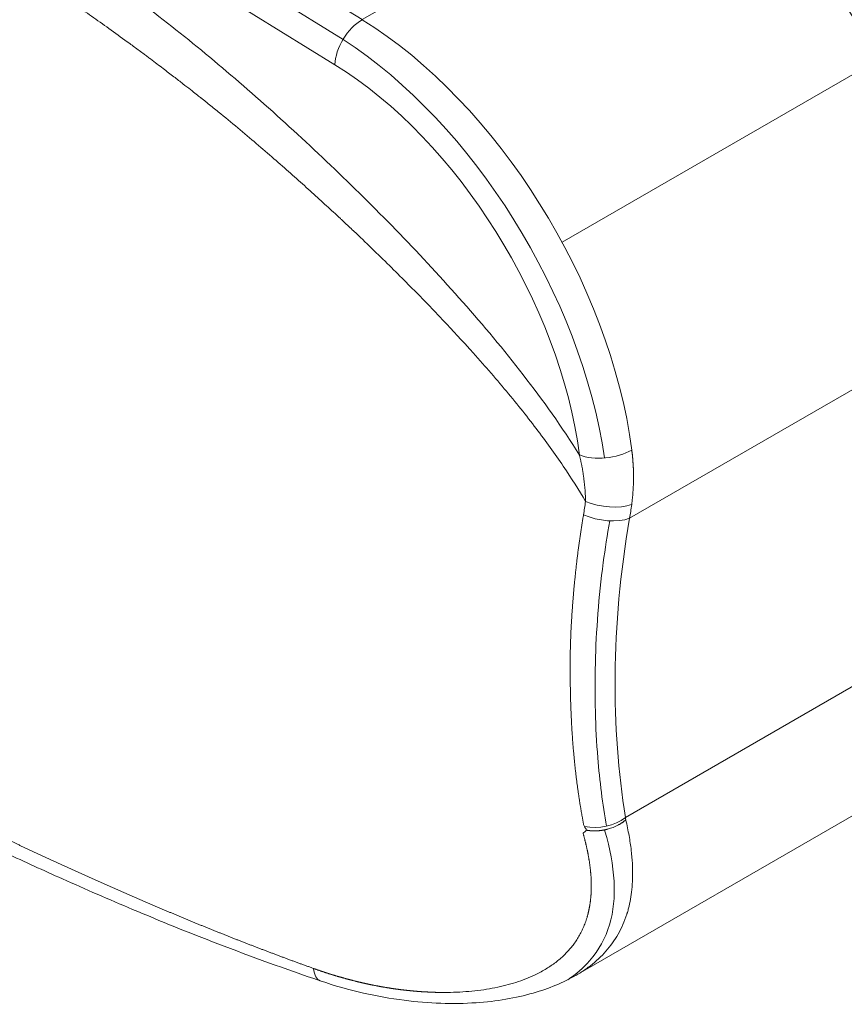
# Model space of a CAD drawing. Header units: millimetres. Extents: x 35469 to 44263, y -24881 to -16268.
# Tile 221 of 231: x 44177 to 44190, y -24541 to -24525. Entities that reach past the tile are written whole.
import ezdxf

# ---------------------------------------------------------------- set-up
doc = ezdxf.new("R2010")
doc.units = ezdxf.units.MM
doc.header["$LTSCALE"] = 0.3175
doc.layers.add('1轮廓实线层', color=7, linetype='Continuous', lineweight=18)

# ---------------------------------------------------------------- blocks, each defined once
blk = doc.blocks.new('MR20E-1840-Z')
at = {"layer": '1轮廓实线层'}
for p, q in [((15784.353, -10804.36), (15792.051, -10809.114)), ((15791.745, -10809.432), (15784.046, -10804.677)), ((15791.612, -10809.84), (15783.912, -10805.085)), ((15792.051, -10809.114), (15797.142, -10806.175)), ((15795.272, -10812.701), (15800.363, -10809.762)), ((15796.361, -10817.153), (15801.542, -10814.161)), ((15796.293, -10821.977), (15801.392, -10819.033)), ((15795.498, -10824.521), (15800.003, -10821.92))]:
    blk.add_line(p, q, dxfattribs=at)
for centre, major_axis, ratio, start_param, end_param in [((15796.983, -10811.346), (3.225, -5.586), 0.57735, 0.750563, 2.32136), ((15792.036, -10809.595), (-0.315, -0.51), 0.556892, 3.943812, 5.514608), ((15791.892, -10814.286), (-3.225, 5.586), 0.57735, 4.085948, 5.462952), ((15791.468, -10814.531), (3.225, -5.586), 0.57735, 0.96535, 2.295672), ((15791.468, -10814.531), (2.925, -5.066), 0.57735, 0.944356, 2.32136), ((15795.977, -10815.888), (-0.595, -0.076), 0.478683, 0.717607, 2.288403), ((15795.969, -10816.689), (-0.593, 0.088), 0.455169, 1.073592, 2.432704), ((15795.937, -10816.891), (-0.591, 0.103), 0.484191, 1.087196, 2.451673), ((15795.869, -10821.715), (-0.593, -0.094), 0.697352, 1.053384, 2.25172), ((15791.569, -10824.043), (0.192, 0.568), 0.417607, 2.406736, 3.1425)]:
    blk.add_ellipse(centre, major_axis=major_axis, ratio=ratio, start_param=start_param, end_param=end_param, dxfattribs=at)
for points, knots in [([(15778.365, -10802.572), (15779.85, -10803.348), (15781.334, -10804.169), (15784.3, -10805.931), (15785.781, -10806.881), (15788, -10808.457), (15788.735, -10809.011), (15790.186, -10810.206), (15790.903, -10810.847), (15792.317, -10812.205), (15793.008, -10812.913), (15794.006, -10814.045), (15794.332, -10814.434), (15794.963, -10815.25), (15795.271, -10815.681), (15795.552, -10816.133)], [0, 0, 0, 0, 0.25, 0.25, 0.5, 0.5, 0.625, 0.625, 0.75, 0.75, 0.875, 0.875, 0.9375, 0.9375, 1, 1, 1, 1]), ([(15795.651, -10816.885), (15795.544, -10816.7), (15795.425, -10816.509), (15795.159, -10816.116), (15795.013, -10815.914), (15794.696, -10815.497), (15794.525, -10815.283), (15794.249, -10814.954), (15794.154, -10814.842), (15794.007, -10814.674), (15793.932, -10814.589), (15793.843, -10814.489), (15793.798, -10814.439), (15793.775, -10814.414), (15793.764, -10814.401), (15793.758, -10814.395), (15793.755, -10814.392), (15793.754, -10814.39), (15793.753, -10814.39), (15793.753, -10814.389), (15793.752, -10814.389), (15793.752, -10814.389), (15793.752, -10814.389), (15793.752, -10814.389), (15793.752, -10814.389), (15793.609, -10814.231), (15793.457, -10814.068), (15793.138, -10813.732), (15792.97, -10813.559), (15792.618, -10813.204), (15792.434, -10813.022), (15792.146, -10812.743), (15792.048, -10812.649), (15791.898, -10812.506), (15791.822, -10812.435), (15791.732, -10812.351), (15791.687, -10812.308), (15791.664, -10812.287), (15791.653, -10812.277), (15791.647, -10812.271), (15791.644, -10812.269), (15791.643, -10812.267), (15791.642, -10812.267), (15791.642, -10812.266), (15791.641, -10812.266), (15791.641, -10812.266), (15791.641, -10812.266), (15791.641, -10812.266), (15791.641, -10812.266), (15791.57, -10812.199), (15791.495, -10812.131), (15791.342, -10811.991), (15791.263, -10811.919), (15791.1, -10811.772), (15791.016, -10811.697), (15790.844, -10811.544), (15790.755, -10811.465), (15790.572, -10811.306), (15790.478, -10811.225), (15790.285, -10811.06), (15790.186, -10810.976), (15789.984, -10810.807), (15789.88, -10810.721), (15789.72, -10810.59), (15789.666, -10810.546), (15789.584, -10810.48), (15789.543, -10810.447), (15789.495, -10810.408), (15789.47, -10810.389), (15789.458, -10810.379), (15789.452, -10810.374), (15789.449, -10810.372), (15789.447, -10810.371), (15789.447, -10810.37), (15789.446, -10810.37), (15789.446, -10810.37), (15789.446, -10810.37), (15789.446, -10810.369), (15789.446, -10810.369), (15789.446, -10810.369), (15789.428, -10810.355), (15789.383, -10810.319), (15789.289, -10810.245), (15789.168, -10810.151), (15789.021, -10810.037), (15788.905, -10809.948), (15788.78, -10809.853), (15788.713, -10809.802), (15788.624, -10809.735), (15788.597, -10809.715), (15788.568, -10809.693), (15788.557, -10809.685), (15788.555, -10809.684), (15788.554, -10809.683), (15788.554, -10809.683), (15788.554, -10809.683), (15788.554, -10809.683), (15788.554, -10809.683), (15788.553, -10809.683), (15788.551, -10809.681), (15788.546, -10809.677), (15788.515, -10809.654), (15788.433, -10809.593), (15788.356, -10809.537), (15788.102, -10809.351), (15787.909, -10809.212), (15787.634, -10809.018), (15787.544, -10808.955), (15787.414, -10808.865), (15787.35, -10808.821), (15787.276, -10808.77), (15787.24, -10808.745), (15787.222, -10808.733), (15787.213, -10808.727), (15787.209, -10808.724), (15787.206, -10808.722), (15787.205, -10808.722), (15787.205, -10808.721), (15787.204, -10808.721), (15787.204, -10808.721), (15787.204, -10808.721), (15787.204, -10808.721), (15787.204, -10808.721), (15787.084, -10808.639), (15786.949, -10808.547), (15786.649, -10808.344), (15786.484, -10808.234), (15786.214, -10808.056), (15786.12, -10807.994), (15785.925, -10807.867), (15785.824, -10807.802), (15785.614, -10807.668), (15785.505, -10807.599), (15785.281, -10807.457), (15785.165, -10807.384), (15784.926, -10807.234), (15784.803, -10807.158), (15784.661, -10807.07), (15784.643, -10807.059), (15784.625, -10807.048), (15784.623, -10807.046), (15784.622, -10807.046), (15784.622, -10807.046), (15784.622, -10807.046), (15784.622, -10807.046), (15784.622, -10807.046), (15784.622, -10807.046), (15784.622, -10807.046), (15784.622, -10807.046), (15784.621, -10807.046), (15784.62, -10807.045), (15784.613, -10807.041), (15784.596, -10807.03), (15784.573, -10807.016), (15784.52, -10806.983), (15784.473, -10806.954), (15784.355, -10806.882), (15784.285, -10806.84), (15784.123, -10806.741), (15784.03, -10806.685), (15783.822, -10806.56), (15783.706, -10806.491), (15783.453, -10806.34), (15783.316, -10806.259), (15783.093, -10806.128), (15783.016, -10806.083), (15782.896, -10806.013), (15782.835, -10805.978), (15782.762, -10805.935), (15782.725, -10805.914), (15782.707, -10805.903), (15782.698, -10805.898), (15782.693, -10805.895), (15782.691, -10805.894), (15782.689, -10805.893), (15782.689, -10805.893), (15782.689, -10805.893), (15782.688, -10805.893), (15782.688, -10805.893), (15782.688, -10805.893), (15782.688, -10805.893), (15782.429, -10805.743), (15782.179, -10805.6), (15781.698, -10805.327), (15781.466, -10805.197), (15781.022, -10804.949), (15780.809, -10804.83), (15780.4, -10804.605), (15780.205, -10804.498), (15779.833, -10804.295), (15779.655, -10804.198), (15779.317, -10804.016), (15779.157, -10803.929), (15778.853, -10803.767), (15778.71, -10803.69), (15778.44, -10803.546), (15778.314, -10803.479), (15778.195, -10803.417)], [0, 0, 0, 0, 0.03125, 0.03125, 0.0625, 0.0625, 0.09375, 0.09375, 0.109375, 0.109375, 0.117187, 0.121094, 0.123047, 0.124023, 0.124512, 0.124756, 0.124878, 0.124939, 0.124969, 0.124985, 0.124992, 0.124996, 0.124998, 0.124998, 0.125, 0.125, 0.15625, 0.15625, 0.1875, 0.1875, 0.21875, 0.21875, 0.234375, 0.234375, 0.242187, 0.246094, 0.248047, 0.249023, 0.249512, 0.249756, 0.249878, 0.249939, 0.249969, 0.249985, 0.249992, 0.249996, 0.249998, 0.249998, 0.25, 0.25, 0.265625, 0.265625, 0.28125, 0.28125, 0.296875, 0.296875, 0.3125, 0.3125, 0.328125, 0.328125, 0.34375, 0.34375, 0.359375, 0.359375, 0.367187, 0.367187, 0.371094, 0.373047, 0.374023, 0.374512, 0.374756, 0.374878, 0.374939, 0.374969, 0.374985, 0.374992, 0.374996, 0.374998, 0.374998, 0.375, 0.375, 0.382812, 0.390625, 0.398437, 0.40625, 0.414062, 0.414062, 0.421875, 0.421875, 0.423828, 0.424805, 0.424927, 0.424988, 0.424995, 0.424999, 0.424999, 0.425003, 0.425003, 0.425018, 0.425049, 0.425293, 0.425781, 0.429687, 0.4375, 0.4375, 0.46875, 0.46875, 0.484375, 0.484375, 0.492187, 0.496094, 0.498047, 0.499023, 0.499512, 0.499756, 0.499878, 0.499939, 0.499969, 0.499985, 0.499992, 0.499996, 0.499996, 0.5, 0.5, 0.53125, 0.53125, 0.5625, 0.5625, 0.578125, 0.578125, 0.59375, 0.59375, 0.609375, 0.609375, 0.625, 0.625, 0.640625, 0.640625, 0.642578, 0.642822, 0.642853, 0.642857, 0.642857, 0.642859, 0.642859, 0.64286, 0.642868, 0.642883, 0.642944, 0.643066, 0.643555, 0.644531, 0.648437, 0.65625, 0.65625, 0.671875, 0.671875, 0.6875, 0.6875, 0.703125, 0.703125, 0.71875, 0.71875, 0.734375, 0.734375, 0.742187, 0.742187, 0.746094, 0.748047, 0.749023, 0.749512, 0.749756, 0.749878, 0.749939, 0.749969, 0.749985, 0.749992, 0.749996, 0.749998, 0.749998, 0.75, 0.75, 0.78125, 0.78125, 0.8125, 0.8125, 0.84375, 0.84375, 0.875, 0.875, 0.90625, 0.90625, 0.9375, 0.9375, 0.96875, 0.96875, 1, 1, 1, 1]), ([(15801.673, -10813.979), (15801.677, -10813.863), (15801.677, -10813.523), (15801.631, -10812.94), (15801.506, -10812.227), (15801.313, -10811.501), (15801.056, -10810.773), (15800.738, -10810.055), (15800.365, -10809.356), (15799.942, -10808.686), (15799.475, -10808.056), (15798.972, -10807.473), (15798.437, -10806.949), (15797.9, -10806.505), (15797.54, -10806.259), (15797.368, -10806.153)], [0, 0, 0, 0, 0.042859, 0.123585, 0.204231, 0.284754, 0.36515, 0.445449, 0.525694, 0.605934, 0.686214, 0.766578, 0.847081, 0.927773, 1, 1, 1, 1]), ([(15796.396, -10816.052), (15796.396, -10816.056), (15796.397, -10816.063), (15796.398, -10816.074), (15796.4, -10816.086), (15796.401, -10816.097), (15796.402, -10816.108), (15796.404, -10816.119), (15796.405, -10816.13), (15796.406, -10816.141), (15796.407, -10816.152), (15796.408, -10816.163), (15796.409, -10816.174), (15796.41, -10816.186), (15796.411, -10816.197), (15796.412, -10816.208), (15796.413, -10816.219), (15796.414, -10816.23), (15796.415, -10816.241), (15796.415, -10816.252), (15796.416, -10816.263), (15796.417, -10816.274), (15796.418, -10816.285), (15796.418, -10816.296), (15796.419, -10816.307), (15796.419, -10816.318), (15796.42, -10816.328), (15796.421, -10816.339), (15796.421, -10816.35), (15796.421, -10816.361), (15796.422, -10816.372), (15796.422, -10816.383), (15796.422, -10816.394), (15796.423, -10816.405), (15796.423, -10816.416), (15796.423, -10816.427), (15796.423, -10816.437), (15796.424, -10816.448), (15796.424, -10816.459), (15796.424, -10816.47), (15796.424, -10816.481), (15796.424, -10816.495), (15796.424, -10816.514), (15796.423, -10816.536), (15796.423, -10816.558), (15796.422, -10816.581), (15796.422, -10816.603), (15796.421, -10816.625), (15796.42, -10816.647), (15796.419, -10816.669), (15796.418, -10816.691), (15796.416, -10816.713), (15796.414, -10816.735), (15796.413, -10816.757), (15796.411, -10816.779), (15796.409, -10816.801), (15796.407, -10816.823), (15796.404, -10816.845), (15796.402, -10816.867), (15796.399, -10816.889), (15796.397, -10816.911), (15796.395, -10816.925), (15796.394, -10816.932)], [0, 0, 0, 0, 0.012755, 0.025497, 0.038225, 0.050939, 0.063639, 0.076326, 0.089, 0.10166, 0.114307, 0.12694, 0.13956, 0.152167, 0.16476, 0.17734, 0.189908, 0.202462, 0.215003, 0.227531, 0.240047, 0.252549, 0.265039, 0.277516, 0.28998, 0.302432, 0.314871, 0.327298, 0.339712, 0.352114, 0.364503, 0.37688, 0.389245, 0.401598, 0.413938, 0.426267, 0.438583, 0.450888, 0.46318, 0.475461, 0.48773, 0.499987, 0.525269, 0.550518, 0.575735, 0.60092, 0.626074, 0.651198, 0.676291, 0.701355, 0.72639, 0.751396, 0.776374, 0.801325, 0.826248, 0.851145, 0.876016, 0.900862, 0.925683, 0.950479, 0.975251, 1, 1, 1, 1]), ([(15795.651, -10816.885), (15795.651, -10816.883), (15795.651, -10816.879), (15795.651, -10816.871), (15795.65, -10816.857), (15795.649, -10816.829), (15795.648, -10816.789), (15795.645, -10816.742), (15795.642, -10816.695), (15795.638, -10816.647), (15795.634, -10816.6), (15795.628, -10816.553), (15795.623, -10816.515), (15795.619, -10816.484), (15795.616, -10816.462), (15795.613, -10816.441), (15795.61, -10816.419), (15795.606, -10816.397), (15795.603, -10816.375), (15795.599, -10816.353), (15795.595, -10816.331), (15795.591, -10816.309), (15795.586, -10816.287), (15795.582, -10816.265), (15795.577, -10816.243), (15795.573, -10816.221), (15795.568, -10816.199), (15795.563, -10816.177), (15795.558, -10816.155), (15795.554, -10816.14), (15795.552, -10816.133)], [0, 0, 0, 0, 0.007837, 0.015675, 0.031347, 0.062678, 0.125286, 0.187812, 0.250327, 0.312598, 0.374976, 0.437448, 0.500003, 0.528985, 0.558025, 0.587123, 0.616278, 0.645488, 0.674753, 0.704072, 0.733444, 0.762868, 0.792342, 0.821867, 0.85144, 0.881061, 0.910728, 0.940441, 0.970199, 1, 1, 1, 1]), ([(15795.622, -10822.102), (15795.621, -10822.095), (15795.618, -10822.082), (15795.614, -10822.062), (15795.611, -10822.041), (15795.607, -10822.02), (15795.603, -10821.998), (15795.599, -10821.976), (15795.595, -10821.954), (15795.591, -10821.931), (15795.586, -10821.908), (15795.582, -10821.884), (15795.578, -10821.859), (15795.574, -10821.835), (15795.57, -10821.809), (15795.566, -10821.784), (15795.561, -10821.758), (15795.557, -10821.731), (15795.553, -10821.704), (15795.548, -10821.676), (15795.544, -10821.648), (15795.54, -10821.619), (15795.536, -10821.59), (15795.531, -10821.561), (15795.527, -10821.53), (15795.523, -10821.5), (15795.519, -10821.469), (15795.515, -10821.437), (15795.51, -10821.405), (15795.506, -10821.372), (15795.502, -10821.339), (15795.498, -10821.305), (15795.494, -10821.271), (15795.49, -10821.236), (15795.486, -10821.2), (15795.482, -10821.164), (15795.478, -10821.128), (15795.474, -10821.091), (15795.47, -10821.053), (15795.467, -10821.015), (15795.463, -10820.977), (15795.459, -10820.936), (15795.455, -10820.893), (15795.452, -10820.848), (15795.448, -10820.803), (15795.444, -10820.758), (15795.441, -10820.713), (15795.438, -10820.667), (15795.435, -10820.622), (15795.432, -10820.576), (15795.429, -10820.529), (15795.427, -10820.483), (15795.424, -10820.436), (15795.422, -10820.39), (15795.42, -10820.342), (15795.418, -10820.295), (15795.416, -10820.248), (15795.414, -10820.2), (15795.412, -10820.152), (15795.411, -10820.104), (15795.409, -10820.056), (15795.408, -10820.008), (15795.407, -10819.959), (15795.406, -10819.91), (15795.405, -10819.861), (15795.404, -10819.812), (15795.403, -10819.763), (15795.402, -10819.719), (15795.402, -10819.683), (15795.402, -10819.652), (15795.401, -10819.621), (15795.401, -10819.59), (15795.401, -10819.56), (15795.401, -10819.529), (15795.402, -10819.498), (15795.402, -10819.467), (15795.402, -10819.436), (15795.402, -10819.404), (15795.403, -10819.373), (15795.403, -10819.342), (15795.404, -10819.311), (15795.405, -10819.279), (15795.406, -10819.248), (15795.407, -10819.216), (15795.408, -10819.185), (15795.409, -10819.153), (15795.41, -10819.122), (15795.411, -10819.09), (15795.412, -10819.058), (15795.413, -10819.026), (15795.415, -10818.995), (15795.416, -10818.963), (15795.418, -10818.931), (15795.42, -10818.899), (15795.421, -10818.867), (15795.423, -10818.834), (15795.425, -10818.802), (15795.427, -10818.77), (15795.429, -10818.738), (15795.431, -10818.705), (15795.433, -10818.673), (15795.435, -10818.641), (15795.438, -10818.608), (15795.44, -10818.576), (15795.443, -10818.543), (15795.445, -10818.51), (15795.448, -10818.478), (15795.45, -10818.445), (15795.453, -10818.412), (15795.456, -10818.379), (15795.459, -10818.346), (15795.461, -10818.314), (15795.464, -10818.281), (15795.468, -10818.246), (15795.471, -10818.209), (15795.475, -10818.17), (15795.479, -10818.131), (15795.483, -10818.092), (15795.487, -10818.054), (15795.491, -10818.015), (15795.495, -10817.977), (15795.499, -10817.939), (15795.503, -10817.901), (15795.508, -10817.863), (15795.512, -10817.825), (15795.517, -10817.787), (15795.522, -10817.75), (15795.526, -10817.712), (15795.531, -10817.675), (15795.536, -10817.638), (15795.541, -10817.601), (15795.546, -10817.564), (15795.551, -10817.527), (15795.556, -10817.491), (15795.562, -10817.454), (15795.567, -10817.418), (15795.572, -10817.381), (15795.578, -10817.345), (15795.583, -10817.309), (15795.589, -10817.273), (15795.594, -10817.238), (15795.6, -10817.202), (15795.606, -10817.167), (15795.612, -10817.131), (15795.616, -10817.108), (15795.618, -10817.096)], [0, 0, 0, 0, 0.004398, 0.008887, 0.013469, 0.018142, 0.022909, 0.027769, 0.032723, 0.03777, 0.042913, 0.04815, 0.053483, 0.058912, 0.064438, 0.07006, 0.075778, 0.081595, 0.087509, 0.093521, 0.099632, 0.105842, 0.11215, 0.118558, 0.125066, 0.131673, 0.138381, 0.145189, 0.152098, 0.159107, 0.166218, 0.17343, 0.180743, 0.188158, 0.195675, 0.203293, 0.211013, 0.218835, 0.226759, 0.234785, 0.242913, 0.251142, 0.260448, 0.269784, 0.279148, 0.288542, 0.297963, 0.307411, 0.316885, 0.326385, 0.335909, 0.345458, 0.35503, 0.364624, 0.374241, 0.383878, 0.393537, 0.403215, 0.412912, 0.422627, 0.43236, 0.442111, 0.451877, 0.46166, 0.471457, 0.481269, 0.491095, 0.500934, 0.506999, 0.51307, 0.519148, 0.525233, 0.531324, 0.537422, 0.543526, 0.549636, 0.555752, 0.561874, 0.568002, 0.574136, 0.580276, 0.58642, 0.592571, 0.598726, 0.604887, 0.611053, 0.617224, 0.623399, 0.629579, 0.635764, 0.641954, 0.648148, 0.654346, 0.660548, 0.666754, 0.672965, 0.679179, 0.685396, 0.691618, 0.697843, 0.704071, 0.710302, 0.716536, 0.722774, 0.729014, 0.735257, 0.741503, 0.747752, 0.754002, 0.760255, 0.76651, 0.772768, 0.779027, 0.785288, 0.79267, 0.800022, 0.807344, 0.814637, 0.821901, 0.829134, 0.836337, 0.84351, 0.850653, 0.857766, 0.864848, 0.8719, 0.878921, 0.885911, 0.892871, 0.8998, 0.906698, 0.913565, 0.920401, 0.927206, 0.93398, 0.940723, 0.947435, 0.954115, 0.960764, 0.967382, 0.973969, 0.980524, 0.987047, 0.993539, 1, 1, 1, 1]), ([(15795.987, -10822.118), (15795.926, -10821.762), (15795.879, -10821.394), (15795.809, -10820.527), (15795.795, -10820.018), (15795.822, -10818.963), (15795.863, -10818.423), (15795.965, -10817.646), (15796, -10817.421), (15796.04, -10817.194)], [0, 0, 0, 0, 0.24498, 0.24498, 0.559503, 0.559503, 0.874027, 0.874027, 1, 1, 1, 1]), ([(15796.361, -10817.153), (15796.205, -10818.043), (15796.136, -10818.881), (15796.12, -10820.486), (15796.177, -10821.249), (15796.293, -10821.977)], [0, 0, 0, 0, 0.5, 0.5, 1, 1, 1, 1]), ([(15781.101, -10819.688), (15781.117, -10819.697), (15781.149, -10819.714), (15781.198, -10819.74), (15781.247, -10819.766), (15781.295, -10819.792), (15781.344, -10819.818), (15781.394, -10819.843), (15781.443, -10819.869), (15781.492, -10819.895), (15781.542, -10819.922), (15781.591, -10819.948), (15781.641, -10819.974), (15781.691, -10820), (15781.741, -10820.027), (15781.791, -10820.053), (15781.842, -10820.079), (15781.892, -10820.106), (15781.943, -10820.133), (15781.994, -10820.159), (15782.045, -10820.186), (15782.096, -10820.213), (15782.147, -10820.24), (15782.198, -10820.267), (15782.25, -10820.294), (15782.297, -10820.319), (15782.339, -10820.341), (15782.376, -10820.36), (15782.414, -10820.38), (15782.452, -10820.4), (15782.49, -10820.42), (15782.528, -10820.44), (15782.567, -10820.46), (15782.607, -10820.481), (15782.646, -10820.501), (15782.686, -10820.522), (15782.727, -10820.543), (15782.767, -10820.564), (15782.808, -10820.585), (15782.85, -10820.606), (15782.892, -10820.628), (15782.934, -10820.649), (15782.976, -10820.671), (15783.019, -10820.693), (15783.062, -10820.715), (15783.106, -10820.737), (15783.15, -10820.76), (15783.194, -10820.783), (15783.238, -10820.805), (15783.283, -10820.828), (15783.329, -10820.851), (15783.375, -10820.875), (15783.421, -10820.898), (15783.467, -10820.922), (15783.538, -10820.958), (15783.632, -10821.005), (15783.75, -10821.065), (15783.868, -10821.125), (15783.986, -10821.184), (15784.103, -10821.243), (15784.221, -10821.302), (15784.339, -10821.361), (15784.457, -10821.42), (15784.575, -10821.478), (15784.693, -10821.537), (15784.81, -10821.595), (15784.928, -10821.653), (15785.046, -10821.711), (15785.163, -10821.768), (15785.281, -10821.826), (15785.399, -10821.883), (15785.516, -10821.94), (15785.633, -10821.996), (15785.751, -10822.053), (15785.868, -10822.109), (15785.961, -10822.154), (15786.031, -10822.187), (15786.076, -10822.209), (15786.122, -10822.23), (15786.168, -10822.252), (15786.213, -10822.274), (15786.259, -10822.296), (15786.305, -10822.317), (15786.351, -10822.339), (15786.397, -10822.361), (15786.443, -10822.382), (15786.489, -10822.404), (15786.535, -10822.426), (15786.582, -10822.448), (15786.628, -10822.469), (15786.674, -10822.491), (15786.721, -10822.513), (15786.768, -10822.534), (15786.814, -10822.556), (15786.861, -10822.578), (15786.908, -10822.599), (15786.955, -10822.621), (15787.001, -10822.643), (15787.048, -10822.665), (15787.096, -10822.686), (15787.143, -10822.708), (15787.19, -10822.73), (15787.237, -10822.751), (15787.285, -10822.773), (15787.332, -10822.795), (15787.38, -10822.816), (15787.427, -10822.838), (15787.475, -10822.859), (15787.522, -10822.881), (15787.57, -10822.903), (15787.618, -10822.924), (15787.666, -10822.946), (15787.714, -10822.967), (15787.762, -10822.989), (15787.811, -10823.011), (15787.859, -10823.032), (15787.907, -10823.054), (15787.956, -10823.075), (15788.004, -10823.097), (15788.053, -10823.118), (15788.101, -10823.14), (15788.15, -10823.161), (15788.199, -10823.182), (15788.248, -10823.204), (15788.297, -10823.225), (15788.346, -10823.247), (15788.395, -10823.268), (15788.444, -10823.289), (15788.493, -10823.311), (15788.543, -10823.332), (15788.592, -10823.353), (15788.642, -10823.374), (15788.691, -10823.396), (15788.741, -10823.417), (15788.791, -10823.438), (15788.841, -10823.459), (15788.891, -10823.48), (15788.941, -10823.501), (15788.991, -10823.522), (15789.041, -10823.543), (15789.091, -10823.564), (15789.141, -10823.585), (15789.192, -10823.606), (15789.242, -10823.627), (15789.293, -10823.648), (15789.343, -10823.669), (15789.394, -10823.69), (15789.445, -10823.711), (15789.496, -10823.731), (15789.547, -10823.752), (15789.598, -10823.773), (15789.649, -10823.793), (15789.7, -10823.814), (15789.751, -10823.834), (15789.802, -10823.855), (15789.854, -10823.875), (15789.905, -10823.896), (15789.957, -10823.916), (15790.008, -10823.937), (15790.06, -10823.957), (15790.112, -10823.977), (15790.164, -10823.997), (15790.216, -10824.018), (15790.268, -10824.038), (15790.32, -10824.058), (15790.372, -10824.078), (15790.424, -10824.098), (15790.476, -10824.118), (15790.528, -10824.138), (15790.581, -10824.157), (15790.633, -10824.177), (15790.686, -10824.197), (15790.738, -10824.217), (15790.791, -10824.236), (15790.843, -10824.256), (15790.896, -10824.276), (15790.949, -10824.295), (15791.002, -10824.314), (15791.055, -10824.334), (15791.108, -10824.353), (15791.161, -10824.372), (15791.214, -10824.392), (15791.249, -10824.404), (15791.267, -10824.411)], [0, 0, 0, 0, 0.005063, 0.010138, 0.015227, 0.020328, 0.025442, 0.030569, 0.035709, 0.040862, 0.046028, 0.051207, 0.056399, 0.061604, 0.066822, 0.072053, 0.077296, 0.082553, 0.087823, 0.093106, 0.098401, 0.10371, 0.109031, 0.114365, 0.119712, 0.125072, 0.128903, 0.132768, 0.136665, 0.140595, 0.144559, 0.148557, 0.152588, 0.156652, 0.160751, 0.164883, 0.16905, 0.173251, 0.177486, 0.181756, 0.18606, 0.1904, 0.194774, 0.199184, 0.203628, 0.208109, 0.212624, 0.217176, 0.221763, 0.226387, 0.231047, 0.235743, 0.240475, 0.245245, 0.250051, 0.262124, 0.274184, 0.286229, 0.298258, 0.310271, 0.322267, 0.334246, 0.346207, 0.358149, 0.370072, 0.381974, 0.393856, 0.405717, 0.417555, 0.429371, 0.441163, 0.452931, 0.464675, 0.476393, 0.488086, 0.499751, 0.504274, 0.508801, 0.513332, 0.517866, 0.522403, 0.526944, 0.531488, 0.536036, 0.540587, 0.545142, 0.5497, 0.554262, 0.558827, 0.563395, 0.567967, 0.572542, 0.577121, 0.581703, 0.586288, 0.590876, 0.595468, 0.600063, 0.604662, 0.609263, 0.613868, 0.618477, 0.623088, 0.627703, 0.632321, 0.636942, 0.641566, 0.646194, 0.650824, 0.655458, 0.660095, 0.664735, 0.669378, 0.674025, 0.678674, 0.683327, 0.687982, 0.692641, 0.697302, 0.701967, 0.706635, 0.711306, 0.715979, 0.720656, 0.725335, 0.730017, 0.734702, 0.73939, 0.744081, 0.748774, 0.753469, 0.758168, 0.762869, 0.767572, 0.772278, 0.776986, 0.781697, 0.78641, 0.791125, 0.795842, 0.800562, 0.805284, 0.810008, 0.814734, 0.819463, 0.824193, 0.828925, 0.833659, 0.838395, 0.843133, 0.847872, 0.852614, 0.857356, 0.8621, 0.866846, 0.871593, 0.876341, 0.881091, 0.885841, 0.890593, 0.895345, 0.900099, 0.904853, 0.909608, 0.914364, 0.91912, 0.923877, 0.928634, 0.933392, 0.93815, 0.942908, 0.947666, 0.952424, 0.957182, 0.961941, 0.966699, 0.971457, 0.976215, 0.980972, 0.98573, 0.990487, 0.995244, 1, 1, 1, 1]), ([(15781.224, -10819.996), (15781.633, -10820.213), (15782.392, -10820.613), (15783.447, -10821.155), (15784.319, -10821.592), (15785.021, -10821.937), (15785.664, -10822.246), (15786.378, -10822.584), (15787.286, -10822.999), (15788.417, -10823.492), (15789.793, -10824.05), (15790.817, -10824.42), (15791.377, -10824.611)], [0, 0, 0, 0, 0.128746, 0.237686, 0.326906, 0.396357, 0.451176, 0.52097, 0.61051, 0.719972, 0.849629, 1, 1, 1, 1]), ([(15796.298, -10822.016), (15796.319, -10822.104), (15796.337, -10822.189), (15796.366, -10822.351), (15796.378, -10822.429), (15796.396, -10822.579), (15796.402, -10822.651), (15796.409, -10822.788), (15796.41, -10822.853), (15796.409, -10822.979), (15796.406, -10823.038), (15796.396, -10823.152), (15796.389, -10823.206), (15796.373, -10823.31), (15796.363, -10823.359), (15796.347, -10823.429), (15796.338, -10823.463), (15796.327, -10823.501), (15796.321, -10823.52), (15796.318, -10823.529), (15796.317, -10823.534), (15796.316, -10823.536), (15796.316, -10823.537), (15796.315, -10823.538), (15796.315, -10823.538), (15796.315, -10823.538), (15796.315, -10823.538), (15796.315, -10823.538), (15796.315, -10823.538), (15796.315, -10823.538), (15796.279, -10823.652), (15796.232, -10823.758), (15796.12, -10823.956), (15796.054, -10824.048), (15795.904, -10824.218), (15795.821, -10824.296), (15795.683, -10824.402), (15795.636, -10824.435), (15795.561, -10824.483), (15795.532, -10824.501), (15795.503, -10824.518), (15795.5, -10824.52)], [0, 0, 0, 0, 0.064241, 0.064241, 0.128481, 0.128481, 0.192722, 0.192722, 0.256962, 0.256962, 0.321203, 0.321203, 0.385443, 0.385443, 0.449684, 0.449684, 0.481804, 0.497864, 0.505894, 0.509909, 0.511917, 0.51292, 0.513422, 0.513673, 0.513799, 0.513861, 0.513893, 0.513908, 0.513908, 0.513924, 0.513924, 0.642405, 0.642405, 0.770886, 0.770886, 0.899367, 0.899367, 0.963608, 0.963608, 0.995728, 1, 1, 1, 1]), ([(15795.667, -10822.182), (15795.669, -10822.182), (15795.671, -10822.183), (15795.676, -10822.184), (15795.68, -10822.184), (15795.684, -10822.185), (15795.688, -10822.186), (15795.692, -10822.186), (15795.697, -10822.187), (15795.701, -10822.187), (15795.705, -10822.188), (15795.71, -10822.188), (15795.714, -10822.189), (15795.719, -10822.189), (15795.723, -10822.19), (15795.728, -10822.19), (15795.733, -10822.191), (15795.737, -10822.191), (15795.742, -10822.191), (15795.747, -10822.192), (15795.751, -10822.192), (15795.756, -10822.192), (15795.761, -10822.192), (15795.766, -10822.193), (15795.77, -10822.193), (15795.775, -10822.193), (15795.78, -10822.193), (15795.785, -10822.193), (15795.79, -10822.193), (15795.795, -10822.193), (15795.8, -10822.193), (15795.805, -10822.193), (15795.81, -10822.193), (15795.816, -10822.193), (15795.821, -10822.193), (15795.826, -10822.193), (15795.831, -10822.192), (15795.836, -10822.192), (15795.842, -10822.192), (15795.847, -10822.191), (15795.852, -10822.191), (15795.858, -10822.191), (15795.863, -10822.19), (15795.868, -10822.19), (15795.874, -10822.189), (15795.879, -10822.189), (15795.885, -10822.188), (15795.89, -10822.187), (15795.896, -10822.187), (15795.901, -10822.186), (15795.907, -10822.185), (15795.912, -10822.185), (15795.918, -10822.184), (15795.923, -10822.183), (15795.929, -10822.182), (15795.935, -10822.181), (15795.94, -10822.18), (15795.946, -10822.179), (15795.952, -10822.178), (15795.957, -10822.177), (15795.963, -10822.176), (15795.969, -10822.174), (15795.974, -10822.173), (15795.98, -10822.172), (15795.986, -10822.17), (15795.992, -10822.169), (15795.997, -10822.168), (15796.012, -10822.164), (15796.038, -10822.156), (15796.076, -10822.144), (15796.118, -10822.127), (15796.153, -10822.111), (15796.18, -10822.097), (15796.196, -10822.088), (15796.211, -10822.079), (15796.225, -10822.07), (15796.238, -10822.062), (15796.25, -10822.054), (15796.26, -10822.046), (15796.269, -10822.039), (15796.278, -10822.033), (15796.285, -10822.027), (15796.292, -10822.021), (15796.296, -10822.018), (15796.298, -10822.016)], [0, 0, 0, 0, 0.006402, 0.012842, 0.019319, 0.025834, 0.032386, 0.038976, 0.045603, 0.052268, 0.05897, 0.06571, 0.072487, 0.079301, 0.086153, 0.093042, 0.099968, 0.106932, 0.113933, 0.12097, 0.128045, 0.135157, 0.142306, 0.149491, 0.156714, 0.163972, 0.171268, 0.178599, 0.185967, 0.193371, 0.200811, 0.208287, 0.215799, 0.223346, 0.230928, 0.238546, 0.246199, 0.253887, 0.261609, 0.269366, 0.277157, 0.284982, 0.292841, 0.300734, 0.308659, 0.316619, 0.32461, 0.332635, 0.340692, 0.348781, 0.356902, 0.365054, 0.373237, 0.381452, 0.389697, 0.397972, 0.406277, 0.414612, 0.422975, 0.431368, 0.43979, 0.448239, 0.456716, 0.465221, 0.473752, 0.48231, 0.490895, 0.499505, 0.549285, 0.60771, 0.674546, 0.749412, 0.779541, 0.807927, 0.834585, 0.859531, 0.882785, 0.904368, 0.924302, 0.942609, 0.959311, 0.97443, 0.987987, 1, 1, 1, 1]), ([(15791.267, -10824.411), (15791.272, -10824.412), (15791.281, -10824.416), (15791.295, -10824.421), (15791.31, -10824.426), (15791.324, -10824.431), (15791.338, -10824.436), (15791.352, -10824.441), (15791.366, -10824.446), (15791.381, -10824.451), (15791.395, -10824.455), (15791.409, -10824.46), (15791.423, -10824.465), (15791.437, -10824.47), (15791.452, -10824.474), (15791.466, -10824.479), (15791.48, -10824.484), (15791.494, -10824.488), (15791.508, -10824.493), (15791.522, -10824.497), (15791.536, -10824.502), (15791.551, -10824.506), (15791.565, -10824.51), (15791.579, -10824.515), (15791.593, -10824.519), (15791.607, -10824.523), (15791.621, -10824.528), (15791.635, -10824.532), (15791.649, -10824.536), (15791.663, -10824.54), (15791.677, -10824.544), (15791.691, -10824.548), (15791.705, -10824.552), (15791.72, -10824.556), (15791.734, -10824.56), (15791.748, -10824.564), (15791.762, -10824.568), (15791.776, -10824.572), (15791.79, -10824.576), (15791.804, -10824.58), (15791.818, -10824.584), (15791.832, -10824.587), (15791.846, -10824.591), (15791.86, -10824.595), (15791.874, -10824.598), (15791.888, -10824.602), (15791.902, -10824.606), (15791.915, -10824.609), (15791.929, -10824.613), (15791.943, -10824.616), (15791.957, -10824.62), (15791.971, -10824.623), (15791.985, -10824.626), (15791.999, -10824.63), (15792.013, -10824.633), (15792.027, -10824.636), (15792.041, -10824.639), (15792.055, -10824.643), (15792.068, -10824.646), (15792.082, -10824.649), (15792.096, -10824.652), (15792.11, -10824.655), (15792.124, -10824.658), (15792.138, -10824.661), (15792.151, -10824.664), (15792.165, -10824.667), (15792.179, -10824.67), (15792.193, -10824.673), (15792.207, -10824.676), (15792.22, -10824.678), (15792.234, -10824.681), (15792.248, -10824.684), (15792.262, -10824.687), (15792.275, -10824.689), (15792.289, -10824.692), (15792.303, -10824.695), (15792.317, -10824.697), (15792.33, -10824.7), (15792.344, -10824.702), (15792.358, -10824.705), (15792.371, -10824.707), (15792.385, -10824.709), (15792.399, -10824.712), (15792.412, -10824.714), (15792.426, -10824.716), (15792.44, -10824.719), (15792.453, -10824.721), (15792.467, -10824.723), (15792.481, -10824.725), (15792.494, -10824.727), (15792.508, -10824.73), (15792.521, -10824.732), (15792.535, -10824.734), (15792.548, -10824.736), (15792.562, -10824.738), (15792.576, -10824.74), (15792.589, -10824.742), (15792.603, -10824.743), (15792.616, -10824.745), (15792.63, -10824.747), (15792.643, -10824.749), (15792.657, -10824.751), (15792.67, -10824.752), (15792.683, -10824.754), (15792.697, -10824.756), (15792.71, -10824.757), (15792.724, -10824.759), (15792.737, -10824.76), (15792.751, -10824.762), (15792.764, -10824.763), (15792.777, -10824.765), (15792.791, -10824.766), (15792.804, -10824.768), (15792.817, -10824.769), (15792.831, -10824.77), (15792.844, -10824.772), (15792.857, -10824.773), (15792.871, -10824.774), (15792.884, -10824.775), (15792.897, -10824.777), (15792.911, -10824.778), (15792.924, -10824.779), (15792.937, -10824.78), (15792.95, -10824.781), (15792.964, -10824.782), (15792.977, -10824.783), (15792.99, -10824.784), (15793.003, -10824.785), (15793.016, -10824.786), (15793.03, -10824.787), (15793.043, -10824.787), (15793.056, -10824.788), (15793.069, -10824.789), (15793.082, -10824.79), (15793.095, -10824.79), (15793.108, -10824.791), (15793.122, -10824.792), (15793.135, -10824.792), (15793.148, -10824.793), (15793.161, -10824.793), (15793.174, -10824.794), (15793.187, -10824.794), (15793.2, -10824.795), (15793.213, -10824.795), (15793.226, -10824.796), (15793.239, -10824.796), (15793.252, -10824.796), (15793.331, -10824.798), (15793.473, -10824.798), (15793.675, -10824.79), (15793.869, -10824.773), (15794.057, -10824.748), (15794.236, -10824.715), (15794.408, -10824.673), (15794.571, -10824.623), (15794.727, -10824.565), (15794.855, -10824.506), (15794.958, -10824.452), (15795.039, -10824.404), (15795.116, -10824.353), (15795.189, -10824.299), (15795.257, -10824.242), (15795.321, -10824.182), (15795.381, -10824.119), (15795.436, -10824.053), (15795.488, -10823.984), (15795.534, -10823.911), (15795.576, -10823.835), (15795.614, -10823.756), (15795.647, -10823.674), (15795.667, -10823.613), (15795.678, -10823.575), (15795.682, -10823.562), (15795.685, -10823.549), (15795.689, -10823.535), (15795.692, -10823.522), (15795.695, -10823.509), (15795.698, -10823.495), (15795.702, -10823.482), (15795.704, -10823.468), (15795.707, -10823.455), (15795.71, -10823.441), (15795.713, -10823.428), (15795.715, -10823.414), (15795.718, -10823.4), (15795.72, -10823.386), (15795.722, -10823.372), (15795.724, -10823.358), (15795.726, -10823.344), (15795.728, -10823.33), (15795.73, -10823.315), (15795.731, -10823.301), (15795.733, -10823.287), (15795.734, -10823.272), (15795.736, -10823.258), (15795.737, -10823.243), (15795.738, -10823.229), (15795.739, -10823.214), (15795.74, -10823.199), (15795.741, -10823.184), (15795.742, -10823.169), (15795.742, -10823.154), (15795.743, -10823.139), (15795.743, -10823.124), (15795.743, -10823.109), (15795.743, -10823.093), (15795.743, -10823.078), (15795.743, -10823.063), (15795.743, -10823.047), (15795.743, -10823.032), (15795.742, -10823.016), (15795.742, -10823), (15795.741, -10822.984), (15795.741, -10822.969), (15795.74, -10822.953), (15795.739, -10822.937), (15795.738, -10822.92), (15795.737, -10822.904), (15795.735, -10822.888), (15795.734, -10822.872), (15795.732, -10822.855), (15795.731, -10822.839), (15795.729, -10822.822), (15795.727, -10822.806), (15795.725, -10822.789), (15795.723, -10822.772), (15795.721, -10822.755), (15795.719, -10822.738), (15795.717, -10822.721), (15795.714, -10822.704), (15795.712, -10822.687), (15795.709, -10822.67), (15795.706, -10822.653), (15795.703, -10822.635), (15795.7, -10822.618), (15795.697, -10822.6), (15795.694, -10822.583), (15795.69, -10822.565), (15795.687, -10822.547), (15795.683, -10822.529), (15795.68, -10822.511), (15795.676, -10822.493), (15795.672, -10822.475), (15795.668, -10822.457), (15795.664, -10822.439), (15795.659, -10822.42), (15795.655, -10822.402), (15795.651, -10822.383), (15795.646, -10822.365), (15795.641, -10822.346), (15795.637, -10822.327), (15795.632, -10822.308), (15795.627, -10822.289), (15795.621, -10822.27), (15795.616, -10822.251), (15795.613, -10822.238), (15795.611, -10822.232)], [0, 0, 0, 0, 0.001743, 0.003485, 0.005226, 0.006966, 0.008706, 0.010444, 0.012182, 0.013919, 0.015655, 0.017391, 0.019125, 0.020859, 0.022592, 0.024324, 0.026056, 0.027787, 0.029517, 0.031246, 0.032975, 0.034702, 0.036429, 0.038156, 0.039882, 0.041607, 0.043331, 0.045055, 0.046778, 0.048501, 0.050222, 0.051944, 0.053664, 0.055384, 0.057104, 0.058822, 0.060541, 0.062258, 0.063975, 0.065692, 0.067408, 0.069123, 0.070838, 0.072553, 0.074267, 0.07598, 0.077693, 0.079406, 0.081118, 0.082829, 0.08454, 0.086251, 0.087961, 0.089671, 0.091381, 0.09309, 0.094798, 0.096506, 0.098214, 0.099922, 0.101629, 0.103336, 0.105042, 0.106748, 0.108454, 0.11016, 0.111865, 0.11357, 0.115275, 0.116979, 0.118683, 0.120387, 0.122091, 0.123795, 0.125498, 0.127201, 0.128904, 0.130607, 0.132309, 0.134011, 0.135714, 0.137416, 0.139118, 0.14082, 0.142521, 0.144223, 0.145924, 0.147626, 0.149327, 0.151029, 0.15273, 0.154431, 0.156132, 0.157834, 0.159535, 0.161236, 0.162937, 0.164639, 0.16634, 0.168041, 0.169743, 0.171444, 0.173146, 0.174848, 0.17655, 0.178252, 0.179954, 0.181656, 0.183358, 0.185061, 0.186763, 0.188466, 0.190169, 0.191873, 0.193576, 0.19528, 0.196984, 0.198688, 0.200393, 0.202098, 0.203803, 0.205509, 0.207214, 0.20892, 0.210627, 0.212334, 0.214041, 0.215748, 0.217456, 0.219165, 0.220873, 0.222583, 0.224292, 0.226002, 0.227713, 0.229424, 0.231136, 0.232848, 0.23456, 0.236273, 0.237987, 0.239701, 0.241416, 0.243131, 0.244847, 0.246564, 0.248281, 0.249999, 0.277947, 0.305671, 0.333236, 0.360711, 0.388172, 0.415699, 0.443373, 0.471282, 0.499511, 0.516873, 0.53423, 0.551603, 0.569011, 0.586474, 0.604011, 0.621643, 0.639389, 0.657267, 0.675297, 0.693496, 0.711883, 0.730474, 0.749286, 0.752085, 0.754886, 0.75769, 0.760496, 0.763305, 0.766116, 0.768929, 0.771746, 0.774564, 0.777386, 0.780211, 0.783038, 0.785868, 0.788701, 0.791537, 0.794376, 0.797218, 0.800063, 0.802911, 0.805762, 0.808617, 0.811475, 0.814336, 0.8172, 0.820068, 0.82294, 0.825815, 0.828693, 0.831575, 0.834461, 0.83735, 0.840243, 0.84314, 0.84604, 0.848945, 0.851853, 0.854765, 0.857681, 0.860601, 0.863526, 0.866454, 0.869387, 0.872323, 0.875264, 0.87821, 0.881159, 0.884113, 0.887071, 0.890034, 0.893001, 0.895973, 0.898949, 0.90193, 0.904916, 0.907906, 0.910901, 0.913901, 0.916906, 0.919915, 0.92293, 0.925949, 0.928973, 0.932003, 0.935037, 0.938077, 0.941121, 0.944171, 0.947226, 0.950286, 0.953352, 0.956423, 0.959499, 0.962581, 0.965668, 0.968761, 0.971859, 0.974963, 0.978073, 0.981188, 0.984309, 0.987435, 0.990568, 0.993706, 0.99685, 1, 1, 1, 1]), ([(15795.958, -10822.177), (15795.959, -10822.183), (15795.961, -10822.189), (15796.045, -10822.478), (15796.096, -10822.747), (15796.125, -10823.258), (15796.102, -10823.492), (15795.973, -10823.92), (15795.866, -10824.117), (15795.615, -10824.402), (15795.498, -10824.503), (15795.365, -10824.592)], [0, 0, 0, 0, 0.005821, 0.005821, 0.278611, 0.278611, 0.551402, 0.551402, 0.824192, 0.824192, 1, 1, 1, 1]), ([(15791.377, -10824.611), (15791.61, -10824.69), (15792.061, -10824.818), (15792.917, -10824.969), (15793.866, -10825), (15794.804, -10824.842), (15795.29, -10824.639), (15795.5, -10824.52)], [0, 0, 0, 0, 0.149599, 0.291251, 0.554791, 0.789854, 1, 1, 1, 1])]:
    blk.add_open_spline(points, degree=3, knots=knots, dxfattribs=at)
for points in [[(15795.618, -10817.096), (15795.629, -10817.026), (15795.641, -10816.956), (15795.651, -10816.885)], [(15796.394, -10816.932), (15796.384, -10817.007), (15796.373, -10817.08), (15796.361, -10817.153)], [(15796.293, -10821.977), (15796.295, -10821.99), (15796.296, -10822.003), (15796.298, -10822.016)], [(15795.622, -10822.102), (15795.626, -10822.108), (15795.629, -10822.115), (15795.633, -10822.121)], [(15795.633, -10822.121), (15795.644, -10822.141), (15795.656, -10822.162), (15795.667, -10822.182)], [(15795.667, -10822.182), (15795.647, -10822.2), (15795.629, -10822.217), (15795.611, -10822.232)]]:
    blk.add_open_spline(points, degree=3, dxfattribs=at)

msp = doc.modelspace()

# ---------------------------------------------------------------- block references
msp.add_blockref('MR20E-1840-Z', (28390.485, -13716.305))

doc.saveas('drawing.dxf')
